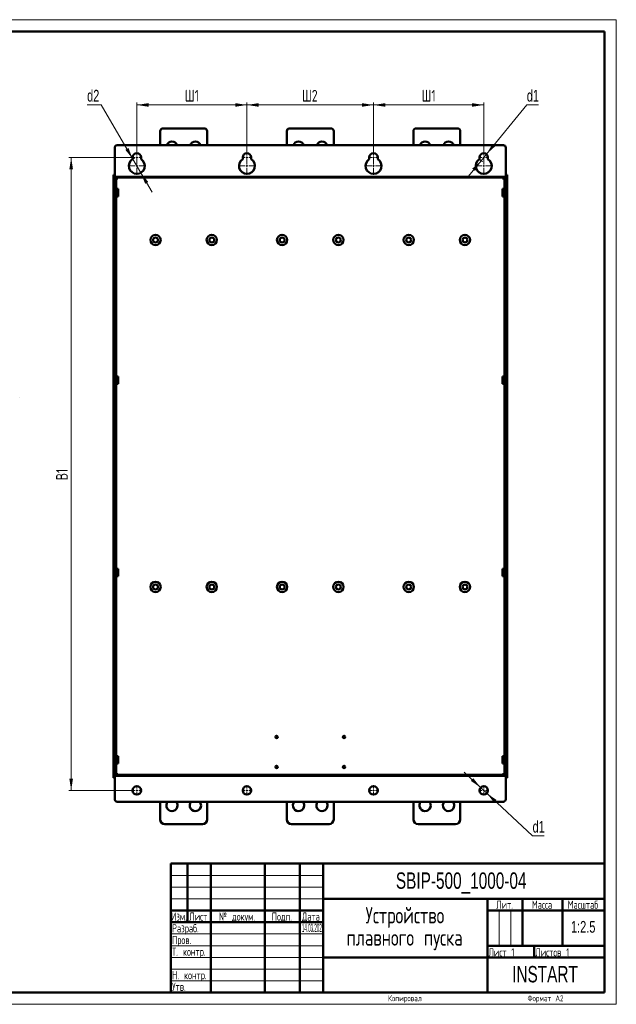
# Model space of a CAD drawing. Header units: millimetres. Extents: x 0 to 594, y 0 to 420.
# Tile 11 of 11: x 339 to 594, y 0 to 420. Entities that reach past the tile are written whole.
import ezdxf

# ---------------------------------------------------------------- set-up
doc = ezdxf.new("R2010")
doc.units = ezdxf.units.MM
doc.layers.add('ОСЕВЫЕ', color=7, linetype='Continuous')
doc.styles.add('SLDTEXTSTYLE0', font='TXT', dxfattribs={"width": 0.7, "bigfont": 'bigfont'})
doc.styles.add('SLDTEXTSTYLE1', font='TXT', dxfattribs={"width": 0.7})
doc.styles.add('SLDTEXTSTYLE2', font='TXT', dxfattribs={"width": 0.597433, "bigfont": 'bigfont'})
doc.styles.add('SLDTEXTSTYLE3', font='TXT', dxfattribs={"width": 0.628357, "bigfont": 'bigfont'})
doc.styles.add('SLDTEXTSTYLE4', font='TXT', dxfattribs={"width": 0.57744, "bigfont": 'bigfont'})
doc.styles.add('SLDTEXTSTYLE5', font='TXT', dxfattribs={"width": 0.326651})
doc.dimstyles.new('SLDDIMSTYLE0', dxfattribs={"dimtxt": 5, "dimasz": 5, "dimexe": 0, "dimexo": 0.0625, "dimgap": 1.25, "dimtad": 2, "dimdec": 1, "dimlfac": 2.5, "dimrnd": 1e-09, "dimzin": 12, "dimdsep": 46, "dimtxsty": 'SLDTEXTSTYLE1', "dimsah": 1, "dimcen": 0.09, "dimadec": 0, "dimazin": 3, "dimtfac": 1, "dimtdec": 3, "dimtofl": 0, "dimtmove": 0, "dimatfit": 3, "dimfxl": 0, "dimfrac": 2, "dimtolj": 1, "dimtzin": 12, "dimarcsym": 0})
doc.dimstyles.new('SLDDIMSTYLE1', dxfattribs={"dimtxt": 5, "dimasz": 5, "dimexe": 0, "dimexo": 0.0625, "dimgap": 1.25, "dimtad": 0, "dimtih": 1, "dimtoh": 1, "dimdec": 1, "dimlfac": 2.5, "dimrnd": 1e-09, "dimzin": 12, "dimdsep": 46, "dimtxsty": 'SLDTEXTSTYLE1', "dimsah": 1, "dimcen": 0, "dimadec": 0, "dimazin": 3, "dimtfac": 1, "dimtdec": 3, "dimtmove": 0, "dimatfit": 3, "dimfxl": 0, "dimfrac": 2, "dimtolj": 1, "dimtzin": 12, "dimarcsym": 0})
doc.dimstyles.new('SLDDIMSTYLE2', dxfattribs={"dimtxt": 5, "dimasz": 5, "dimexe": 0, "dimexo": 0.0625, "dimgap": 1.25, "dimtad": 0, "dimtih": 1, "dimtoh": 1, "dimdec": 1, "dimlfac": 2.5, "dimrnd": 1e-09, "dimzin": 12, "dimdsep": 46, "dimtxsty": 'SLDTEXTSTYLE1', "dimsah": 1, "dimcen": 0, "dimadec": 0, "dimazin": 3, "dimtfac": 1, "dimtdec": 3, "dimtmove": 0, "dimatfit": 3, "dimfxl": 0, "dimfrac": 2, "dimtolj": 1, "dimtzin": 12, "dimarcsym": 0})

# ---------------------------------------------------------------- blocks, each defined once
blk = doc.blocks.new('SW_NOTE_0')
at = {"color": 0, "linetype": 'Continuous', "lineweight": 0, "char_height": 7, "attachment_point": 2, "style": 'SLDTEXTSTYLE0'}
for s, insert in [('Устройство', (21.44, 9)), ('плавного пуска', (21.31, -0.5))]:
    blk.add_mtext(s, dxfattribs=dict(at, insert=insert))
blk = doc.blocks.new('_D_3')
at = {"color": 7, "linetype": 'Continuous', "lineweight": 0}
for p, q in [((387.23, 361.23), (360.44, 361.23)), ((361.44, 361.23), (361.44, 91.23)), ((387.23, 91.23), (360.44, 91.23))]:
    blk.add_line(p, q, dxfattribs=at)
at = {"color": 7, "linetype": 'Continuous', "lineweight": 18}
for points in [[(361.44, 361.23), (360.67, 356.23), (362.2, 356.23)], [(361.44, 91.23), (362.2, 96.23), (360.67, 96.23)]]:
    blk.add_solid(points, dxfattribs=at)
at = {"color": 7, "linetype": 'Continuous', "lineweight": 18, "insert": (354.99, 223.56), "char_height": 5, "attachment_point": 1, "rotation": 90, "style": 'SLDTEXTSTYLE0'}
blk.add_mtext('В1', dxfattribs=at)
blk = doc.blocks.new('_D_4')
at = {"color": 7, "linetype": 'Continuous', "lineweight": 0}
for p, q in [((389.44, 363.44), (389.44, 384.63)), ((389.44, 383.63), (436.44, 383.63)), ((436.44, 363.44), (436.44, 384.63))]:
    blk.add_line(p, q, dxfattribs=at)
at = {"color": 7, "linetype": 'Continuous', "lineweight": 18}
for points in [[(389.44, 383.63), (394.44, 382.86), (394.44, 384.4)], [(436.44, 383.63), (431.44, 384.4), (431.44, 382.86)]]:
    blk.add_solid(points, dxfattribs=at)
at = {"color": 7, "linetype": 'Continuous', "lineweight": 18, "insert": (409.91, 390.08), "char_height": 5, "attachment_point": 1, "style": 'SLDTEXTSTYLE0'}
blk.add_mtext('Ш1', dxfattribs=at)
blk = doc.blocks.new('_D_5')
at = {"color": 7, "linetype": 'Continuous', "lineweight": 0}
for p, q in [((436.44, 363.44), (436.44, 384.63)), ((436.44, 383.63), (490.44, 383.63)), ((490.44, 363.44), (490.44, 384.63))]:
    blk.add_line(p, q, dxfattribs=at)
at = {"color": 7, "linetype": 'Continuous', "lineweight": 18}
for points in [[(436.44, 383.63), (441.44, 382.86), (441.44, 384.4)], [(490.44, 383.63), (485.44, 384.4), (485.44, 382.86)]]:
    blk.add_solid(points, dxfattribs=at)
at = {"color": 7, "linetype": 'Continuous', "lineweight": 18, "insert": (459.88, 390.08), "char_height": 5, "attachment_point": 1, "style": 'SLDTEXTSTYLE0'}
blk.add_mtext('Ш2', dxfattribs=at)
blk = doc.blocks.new('_D_6')
at = {"color": 7, "linetype": 'Continuous', "lineweight": 0}
for p, q in [((490.44, 363.44), (490.44, 384.63)), ((490.44, 383.63), (537.44, 383.63)), ((537.44, 363.44), (537.44, 384.63))]:
    blk.add_line(p, q, dxfattribs=at)
at = {"color": 7, "linetype": 'Continuous', "lineweight": 18}
for points in [[(490.44, 383.63), (495.44, 382.86), (495.44, 384.4)], [(537.44, 383.63), (532.44, 384.4), (532.44, 382.86)]]:
    blk.add_solid(points, dxfattribs=at)
at = {"color": 7, "linetype": 'Continuous', "lineweight": 18, "insert": (510.91, 390.08), "char_height": 5, "attachment_point": 1, "style": 'SLDTEXTSTYLE0'}
blk.add_mtext('Ш1', dxfattribs=at)
blk = doc.blocks.new('_D_7')
at = {"color": 7, "linetype": 'Continuous', "lineweight": 0}
for p, q in [((536.12, 92.46), (529.09, 99.02)), ((536.12, 92.46), (538.75, 90)), ((538.75, 90), (558.28, 71.8)), ((558.28, 71.8), (563.25, 71.8))]:
    blk.add_line(p, q, dxfattribs=at)
at = {"color": 7, "linetype": 'Continuous', "lineweight": 18}
for points in [[(536.12, 92.46), (532.99, 96.43), (531.94, 95.31)], [(538.75, 90), (541.88, 86.03), (542.93, 87.16)]]:
    blk.add_solid(points, dxfattribs=at)
at = {"color": 7, "linetype": 'Continuous', "lineweight": 18, "insert": (558.28, 78.24), "char_height": 5, "attachment_point": 1, "style": 'SLDTEXTSTYLE1'}
blk.add_mtext('d1', dxfattribs=at)
blk = doc.blocks.new('_D_8')
at = {"color": 7, "linetype": 'Continuous', "lineweight": 0}
for p, q in [((538.58, 362.62), (555.82, 383.63)), ((555.82, 383.63), (560.8, 383.63)), ((536.29, 359.84), (538.58, 362.62)), ((536.29, 359.84), (530.19, 352.41))]:
    blk.add_line(p, q, dxfattribs=at)
at = {"color": 7, "linetype": 'Continuous', "lineweight": 18}
blk.add_arc((537.44, 361.23), 1.8, 180.3183, 259.6723, dxfattribs=at)
for points in [[(538.58, 362.62), (542.34, 366), (541.16, 366.98)], [(536.29, 359.84), (532.53, 356.46), (533.72, 355.49)]]:
    blk.add_solid(points, dxfattribs=at)
at = {"color": 7, "linetype": 'Continuous', "lineweight": 18, "insert": (555.82, 390.08), "char_height": 5, "attachment_point": 1, "style": 'SLDTEXTSTYLE1'}
blk.add_mtext('d1', dxfattribs=at)
blk = doc.blocks.new('_D_9')
at = {"color": 7, "linetype": 'Continuous', "lineweight": 0}
for p, q in [((374.28, 383.63), (368.24, 383.63)), ((387.72, 360.57), (374.28, 383.63)), ((391.15, 354.69), (387.72, 360.57)), ((391.15, 354.69), (395.99, 346.39))]:
    blk.add_line(p, q, dxfattribs=at)
at = {"color": 7, "linetype": 'Continuous', "lineweight": 18}
blk.add_arc((389.44, 357.63), 3.4, 103.8421, 121.7972, dxfattribs=at)
for points in [[(387.72, 360.57), (385.87, 365.28), (384.54, 364.5)], [(391.15, 354.69), (393, 349.99), (394.33, 350.76)]]:
    blk.add_solid(points, dxfattribs=at)
at = {"color": 7, "linetype": 'Continuous', "lineweight": 18, "insert": (368.24, 390.08), "char_height": 5, "attachment_point": 1, "style": 'SLDTEXTSTYLE1'}
blk.add_mtext('d2', dxfattribs=at)
blk = doc.blocks.new('SW_CENTERMARKSYMBOL_12')
at = {"color": 0, "linetype": 'Continuous', "lineweight": 18}
for p, q in [((-0.8, 0), (-2.2, 0)), ((0, 0), (-0.4, 0)), ((0, 0.8), (0, 2.2)), ((0, 0), (0, 0.4)), ((0, 0), (0, -0.4)), ((0, 0), (0.4, 0)), ((0.8, 0), (2.2, 0)), ((0, -0.8), (0, -2.2))]:
    blk.add_line(p, q, dxfattribs=at)
blk = doc.blocks.new('SW_CENTERMARKSYMBOL_13')
at = {"color": 0, "linetype": 'Continuous', "lineweight": 18}
for p, q in [((-0.8, 0), (-2.2, 0)), ((0, 0), (-0.4, 0)), ((0, 0.8), (0, 2.2)), ((0, 0), (0, 0.4)), ((0, 0), (0, -0.4)), ((0, 0), (0.4, 0)), ((0.8, 0), (2.2, 0)), ((0, -0.8), (0, -2.2))]:
    blk.add_line(p, q, dxfattribs=at)
blk = doc.blocks.new('SW_CENTERMARKSYMBOL_14')
at = {"color": 0, "linetype": 'Continuous', "lineweight": 18}
for p, q in [((-0.8, 0), (-2.2, 0)), ((0, 0), (-0.4, 0)), ((0, 0.8), (0, 2.2)), ((0, 0), (0, 0.4)), ((0, 0), (0, -0.4)), ((0, 0), (0.4, 0)), ((0.8, 0), (2.2, 0)), ((0, -0.8), (0, -2.2))]:
    blk.add_line(p, q, dxfattribs=at)
blk = doc.blocks.new('SW_CENTERMARKSYMBOL_15')
at = {"color": 0, "linetype": 'Continuous', "lineweight": 18}
for p, q in [((-0.8, 0), (-2.2, 0)), ((0, 0), (-0.4, 0)), ((0, 0.8), (0, 2.2)), ((0, 0), (0, 0.4)), ((0, 0), (0, -0.4)), ((0, 0), (0.4, 0)), ((0.8, 0), (2.2, 0)), ((0, -0.8), (0, -2.2))]:
    blk.add_line(p, q, dxfattribs=at)
blk = doc.blocks.new('SW_CENTERMARKSYMBOL_16')
at = {"color": 0, "linetype": 'Continuous', "lineweight": 18}
for p, q in [((-0.8, 0), (-2.2, 0)), ((0, 0), (-0.4, 0)), ((0, 0.8), (0, 2.2)), ((0, 0), (0, 0.4)), ((0, 0), (0, -0.4)), ((0, 0), (0.4, 0)), ((0.8, 0), (2.2, 0)), ((0, -0.8), (0, -2.2))]:
    blk.add_line(p, q, dxfattribs=at)
blk = doc.blocks.new('SW_CENTERMARKSYMBOL_17')
at = {"color": 0, "linetype": 'Continuous', "lineweight": 18}
for p, q in [((-0.8, 0), (-3.8, 0)), ((0, 0), (-0.4, 0)), ((0, 0.8), (0, 3.8)), ((0, 0), (0, 0.4)), ((0, 0), (0, -0.4)), ((0, 0), (0.4, 0)), ((0.8, 0), (3.8, 0)), ((0, -0.8), (0, -3.8))]:
    blk.add_line(p, q, dxfattribs=at)
blk = doc.blocks.new('SW_CENTERMARKSYMBOL_18')
at = {"color": 0, "linetype": 'Continuous', "lineweight": 18}
for p, q in [((-0.8, 0), (-2.2, 0)), ((0, 0), (-0.4, 0)), ((0, 0.8), (0, 2.2)), ((0, 0), (0, 0.4)), ((0, 0), (0, -0.4)), ((0, 0), (0.4, 0)), ((0.8, 0), (2.2, 0)), ((0, -0.8), (0, -2.2))]:
    blk.add_line(p, q, dxfattribs=at)
blk = doc.blocks.new('SW_CENTERMARKSYMBOL_19')
at = {"color": 0, "linetype": 'Continuous', "lineweight": 18}
for p, q in [((-0.8, 0), (-3.8, 0)), ((0, 0), (-0.4, 0)), ((0, 0.8), (0, 3.8)), ((0, 0), (0, 0.4)), ((0, 0), (0, -0.4)), ((0, 0), (0.4, 0)), ((0.8, 0), (3.8, 0)), ((0, -0.8), (0, -3.8))]:
    blk.add_line(p, q, dxfattribs=at)
blk = doc.blocks.new('SW_CENTERMARKSYMBOL_20')
at = {"color": 0, "linetype": 'Continuous', "lineweight": 18}
for p, q in [((-0.8, 0), (-2.2, 0)), ((0, 0), (-0.4, 0)), ((0, 0.8), (0, 2.2)), ((0, 0), (0, 0.4)), ((0, 0), (0, -0.4)), ((0, 0), (0.4, 0)), ((0.8, 0), (2.2, 0)), ((0, -0.8), (0, -2.2))]:
    blk.add_line(p, q, dxfattribs=at)
blk = doc.blocks.new('SW_CENTERMARKSYMBOL_21')
at = {"color": 0, "linetype": 'Continuous', "lineweight": 18}
for p, q in [((-0.8, 0), (-3.8, 0)), ((0, 0), (-0.4, 0)), ((0, 0.8), (0, 3.8)), ((0, 0), (0, 0.4)), ((0, 0), (0, -0.4)), ((0, 0), (0.4, 0)), ((0.8, 0), (3.8, 0)), ((0, -0.8), (0, -3.8))]:
    blk.add_line(p, q, dxfattribs=at)
blk = doc.blocks.new('SW_CENTERMARKSYMBOL_22')
at = {"color": 0, "linetype": 'Continuous', "lineweight": 18}
for p, q in [((-0.8, 0), (-2.2, 0)), ((0, 0), (-0.4, 0)), ((0, 0.8), (0, 2.2)), ((0, 0), (0, 0.4)), ((0, 0), (0, -0.4)), ((0, 0), (0.4, 0)), ((0.8, 0), (2.2, 0)), ((0, -0.8), (0, -2.2))]:
    blk.add_line(p, q, dxfattribs=at)
blk = doc.blocks.new('SW_CENTERMARKSYMBOL_23')
at = {"color": 0, "linetype": 'Continuous', "lineweight": 18}
for p, q in [((-0.8, 0), (-3.8, 0)), ((0, 0), (-0.4, 0)), ((0, 0.8), (0, 3.8)), ((0, 0), (0, 0.4)), ((0, 0), (0, -0.4)), ((0, 0), (0.4, 0)), ((0.8, 0), (3.8, 0)), ((0, -0.8), (0, -3.8))]:
    blk.add_line(p, q, dxfattribs=at)

msp = doc.modelspace()

# ---------------------------------------------------------------- linework, layer by layer
at = {"color": 7, "linetype": 'Continuous', "lineweight": 50}
for p, q in [((589, 415), (20, 415)), ((589, 5), (589, 415)), ((399.435, 372.431), (399.435, 366.431)), ((418.235, 373.631), (400.635, 373.631)), ((419.435, 366.431), (419.435, 372.431)), ((453.435, 372.431), (453.435, 366.431)), ((472.235, 373.631), (454.635, 373.631)), ((473.435, 366.431), (473.435, 372.431)), ((507.435, 372.431), (507.435, 366.431)), ((526.235, 373.631), (508.635, 373.631)), ((527.435, 366.431), (527.435, 372.431)), ((380.035, 365.431), (380.035, 353.231)), ((545.835, 366.431), (381.035, 366.431)), ((546.835, 353.231), (546.835, 365.431)), ((387.635, 360.516), (387.635, 361.231)), ((391.235, 361.231), (391.235, 360.516)), ((434.635, 360.516), (434.635, 361.231)), ((438.235, 361.231), (438.235, 360.516)), ((488.635, 360.516), (488.635, 361.231)), ((492.235, 361.231), (492.235, 360.516)), ((535.635, 360.516), (535.635, 361.231)), ((539.235, 361.231), (539.235, 360.516)), ((379.435, 353.831), (380.035, 353.831)), ((379.435, 353.831), (379.435, 96.631)), ((380.035, 96.631), (380.035, 353.831)), ((547.435, 353.831), (546.835, 353.831)), ((546.835, 353.831), (546.835, 96.631)), ((547.435, 96.631), (547.435, 353.831)), ((546.835, 352.631), (380.035, 352.631)), ((380.935, 352.131), (380.035, 352.131)), ((380.035, 351.831), (380.035, 98.631)), ((380.035, 351.831), (380.635, 351.831)), ((380.635, 352.131), (380.635, 351.831)), ((380.635, 351.831), (380.635, 98.631)), ((380.635, 351.831), (380.935, 351.831)), ((380.935, 351.831), (380.935, 352.131)), ((546.835, 352.131), (545.935, 352.131)), ((545.935, 352.131), (545.935, 351.831)), ((545.935, 351.831), (546.235, 351.831)), ((546.235, 351.831), (546.235, 352.131)), ((546.235, 98.631), (546.235, 351.831)), ((546.835, 351.831), (546.235, 351.831)), ((546.835, 98.631), (546.835, 351.831)), ((381.435, 347.811), (380.635, 347.811)), ((380.635, 344.651), (381.435, 344.651)), ((381.435, 344.651), (381.435, 347.811)), ((546.235, 347.811), (545.435, 347.811)), ((545.435, 347.811), (545.435, 346.231)), ((545.435, 346.231), (545.435, 344.651)), ((545.435, 344.651), (546.235, 344.651)), ((381.435, 267.811), (380.635, 267.811)), ((380.635, 264.651), (381.435, 264.651)), ((381.435, 264.651), (381.435, 267.811)), ((546.235, 267.811), (545.435, 267.811)), ((545.435, 267.811), (545.435, 266.231)), ((545.435, 266.231), (545.435, 264.651)), ((545.435, 264.651), (546.235, 264.651)), ((381.435, 185.811), (380.635, 185.811)), ((381.435, 182.651), (381.435, 185.811)), ((546.235, 185.811), (545.435, 185.811)), ((545.435, 185.811), (545.435, 184.231)), ((380.635, 182.651), (381.435, 182.651)), ((545.435, 184.231), (545.435, 182.651)), ((545.435, 182.651), (546.235, 182.651)), ((381.435, 105.811), (380.635, 105.811)), ((381.435, 102.651), (381.435, 105.811)), ((546.235, 105.811), (545.435, 105.811)), ((545.435, 105.811), (545.435, 104.231)), ((380.635, 102.651), (381.435, 102.651)), ((545.435, 104.231), (545.435, 102.651)), ((545.435, 102.651), (546.235, 102.651)), ((379.435, 96.631), (380.035, 96.631)), ((380.035, 98.631), (380.635, 98.631)), ((380.035, 98.331), (380.935, 98.331)), ((380.035, 97.831), (546.835, 97.831)), ((380.035, 97.231), (380.035, 87.431)), ((380.635, 98.631), (380.635, 98.331)), ((380.935, 98.631), (380.635, 98.631)), ((380.935, 98.331), (380.935, 98.631)), ((545.935, 98.631), (545.935, 98.331)), ((546.235, 98.631), (545.935, 98.631)), ((545.935, 98.331), (546.835, 98.331)), ((546.235, 98.331), (546.235, 98.631)), ((546.835, 98.631), (546.235, 98.631)), ((546.835, 87.431), (546.835, 97.231)), ((547.435, 96.631), (546.835, 96.631)), ((381.035, 86.431), (545.835, 86.431)), ((399.435, 78.831), (399.435, 86.431)), ((419.435, 86.431), (419.435, 78.831)), ((453.435, 78.831), (453.435, 86.431)), ((473.435, 86.431), (473.435, 78.831)), ((507.435, 78.831), (507.435, 86.431)), ((527.435, 86.431), (527.435, 78.831)), ((417.435, 76.831), (401.435, 76.831)), ((471.435, 76.831), (455.435, 76.831)), ((525.435, 76.831), (509.435, 76.831)), ((404, 60), (589, 60)), ((404, 60), (404, 5)), ((411, 35), (411, 60)), ((421, 60), (421, 5)), ((444, 60), (444, 5)), ((459, 60), (459, 5)), ((469, 60), (469, 5)), ((469, 45), (589, 45)), ((539, 45), (539, 5)), ((554, 45), (554, 25)), ((571, 45), (571, 25)), ((404, 40), (469, 40)), ((539, 40), (589, 40)), ((404, 35), (469, 35)), ((539, 25), (589, 25)), ((559, 25), (559, 20)), ((469, 20), (589, 20)), ((20, 5), (589, 5))]:
    msp.add_line(p, q, dxfattribs=at)
at = {"color": 9, "linetype": 'Continuous', "lineweight": 18}
for p, q in [((546.835, 353.231), (380.035, 353.231)), ((380.035, 97.231), (546.835, 97.231))]:
    msp.add_line(p, q, dxfattribs=at)
at = {"color": 7, "linetype": 'Continuous', "lineweight": 18}
for p, q in [((404, 55), (469, 55)), ((404, 50), (469, 50)), ((404, 45), (469, 45)), ((544, 40), (544, 25)), ((549, 40), (549, 25)), ((404, 30), (469, 30)), ((404, 25), (469, 25)), ((404, 20), (469, 20)), ((404, 15), (469, 15)), ((404, 10), (469, 10))]:
    msp.add_line(p, q, dxfattribs=at)
at = {"color": 7, "linetype": 'Continuous', "lineweight": 50}
for centre, radius in [((397.435, 326.031), 2.2), ((421.435, 326.031), 2.2), ((451.435, 326.031), 2.2), ((475.435, 326.031), 2.2), ((505.435, 326.031), 2.2), ((529.435, 326.031), 2.2), ((397.435, 326.031), 1.04), ((421.435, 326.031), 1.04), ((451.435, 326.031), 1.04), ((475.435, 326.031), 1.04), ((505.435, 326.031), 1.04), ((529.435, 326.031), 1.04), ((397.435, 178.031), 2.2), ((397.435, 178.031), 1.04), ((421.435, 178.031), 2.2), ((421.435, 178.031), 1.04), ((451.435, 178.031), 2.2), ((451.435, 178.031), 1.04), ((475.435, 178.031), 2.2), ((475.435, 178.031), 1.04), ((505.435, 178.031), 2.2), ((505.435, 178.031), 1.04), ((529.435, 178.031), 2.2), ((529.435, 178.031), 1.04), ((449.035, 114.031), 0.5), ((477.835, 114.031), 0.5), ((449.035, 101.231), 0.5), ((477.835, 101.231), 0.5), ((389.435, 91.231), 1.8), ((436.435, 91.231), 1.8), ((490.435, 91.231), 1.8), ((537.435, 91.231), 1.8)]:
    msp.add_circle(centre, radius, dxfattribs=at)
for centre, radius, start, end in [((400.635, 372.431), 1.2, 90, 180), ((418.235, 372.431), 1.2, 0, 90), ((454.635, 372.431), 1.2, 90, 180), ((472.235, 372.431), 1.2, 0, 90), ((508.635, 372.431), 1.2, 90, 180), ((526.235, 372.431), 1.2, 0, 90), ((381.035, 365.431), 1, 90, 180), ((404.435, 365.631), 2.4, 19.47122, 160.52878), ((414.435, 365.631), 2.4, 19.47122, 160.52878), ((458.435, 365.631), 2.4, 19.47122, 160.52878), ((468.435, 365.631), 2.4, 19.47122, 160.52878), ((512.435, 365.631), 2.4, 19.47122, 160.52878), ((522.435, 365.631), 2.4, 19.47122, 160.52878), ((545.835, 365.431), 1, 0, 90), ((389.435, 361.231), 1.8, 0, 180), ((436.435, 361.231), 1.8, 0, 180), ((490.435, 361.231), 1.8, 0, 180), ((537.435, 361.231), 1.8, 360, 180), ((389.435, 357.631), 3.4, 121.96572, 58.03428), ((436.435, 357.631), 3.4, 121.96572, 58.03428), ((490.435, 357.631), 3.4, 121.96572, 58.03428), ((537.435, 357.631), 3.4, 121.96572, 58.03428), ((381.035, 87.431), 1, 180, 270), ((404.435, 84.831), 2.4, 138.18969, 0), ((404.435, 84.831), 2.4, 0, 41.81031), ((414.435, 84.831), 2.4, 138.18969, 0), ((414.435, 84.831), 2.4, 0, 41.81031), ((458.435, 84.831), 2.4, 138.18969, 0), ((458.435, 84.831), 2.4, 0, 41.81031), ((468.435, 84.831), 2.4, 138.18969, 0), ((468.435, 84.831), 2.4, 0, 41.81031), ((512.435, 84.831), 2.4, 138.18969, 0), ((512.435, 84.831), 2.4, 0, 41.81031), ((522.435, 84.831), 2.4, 138.18969, 0), ((522.435, 84.831), 2.4, 0, 41.81031), ((545.835, 87.431), 1, 270, 0), ((401.435, 78.831), 2, 180, 270), ((417.435, 78.831), 2, 270, 0), ((455.435, 78.831), 2, 180, 270), ((471.435, 78.831), 2, 270, 0), ((509.435, 78.831), 2, 180, 270), ((525.435, 78.831), 2, 270, 0)]:
    msp.add_arc(centre, radius, start, end, dxfattribs=at)
msp.add_open_spline([(339.474, 258.649), (339.474, 258.674), (339.474, 258.707), (339.474, 258.741), (339.474, 258.75)], degree=3, knots=[0, 0, 0, 0, 0.7459548, 1, 1, 1, 1], dxfattribs=at)
at = {"layer": 'ОСЕВЫЕ', "lineweight": 18}
for p, q in [((0, 420), (594, 420)), ((594, 420), (594, 0)), ((0, 0), (594, 0))]:
    msp.add_line(p, q, dxfattribs=at)

# ---------------------------------------------------------------- block references
at = {"color": 7, "linetype": 'Continuous', "lineweight": 0}
for name, p in [('SW_CENTERMARKSYMBOL_17', (389.435, 357.631)), ('SW_CENTERMARKSYMBOL_16', (389.435, 361.231)), ('SW_CENTERMARKSYMBOL_19', (436.435, 357.631)), ('SW_CENTERMARKSYMBOL_18', (436.435, 361.231)), ('SW_CENTERMARKSYMBOL_21', (490.435, 357.631)), ('SW_CENTERMARKSYMBOL_20', (490.435, 361.231)), ('SW_CENTERMARKSYMBOL_23', (537.435, 357.631)), ('SW_CENTERMARKSYMBOL_22', (537.435, 361.231)), ('SW_CENTERMARKSYMBOL_12', (389.435, 91.231)), ('SW_CENTERMARKSYMBOL_13', (436.435, 91.231)), ('SW_CENTERMARKSYMBOL_14', (490.435, 91.231)), ('SW_CENTERMARKSYMBOL_15', (537.435, 91.231)), ('SW_NOTE_0', (482.368, 32.484))]:
    msp.add_blockref(name, p, dxfattribs=at)

# ---------------------------------------------------------------- texts
for s, insert, char_height, attachment_point, style in [('SBIP-500_1000-04', (527.827, 56.27), 7, 2, 'SLDTEXTSTYLE1'), ('Лит.', (546.353, 44.234), 3.5, 2, 'SLDTEXTSTYLE0'), ('Масса', (562.306, 44.234), 3.5, 2, 'SLDTEXTSTYLE0'), ('Масштаб', (579.754, 44.234), 3.5, 2, 'SLDTEXTSTYLE0'), ('Изм.', (407.452, 39.178), 3.5, 2, 'SLDTEXTSTYLE4'), ('Лист', (415.656, 39.178), 3.5, 2, 'SLDTEXTSTYLE3'), ('№ докум.', (432.184, 39.178), 3.5, 2, 'SLDTEXTSTYLE0'), ('Подп.', (451.324, 39.178), 3.5, 2, 'SLDTEXTSTYLE0'), ('Дата', (463.689, 39.178), 3.5, 2, 'SLDTEXTSTYLE2'), ('Разраб.', (404.447, 34.178), 3.5, 1, 'SLDTEXTSTYLE0'), ('14.03.2025', (459.858, 34.337), 3.5, 1, 'SLDTEXTSTYLE5'), ('1:2.5', (579.875, 35.542), 5, 2, 'SLDTEXTSTYLE1'), ('Пров.', (404.447, 29.178), 3.5, 1, 'SLDTEXTSTYLE0'), ('Т. контр.', (404.447, 24.178), 3.5, 1, 'SLDTEXTSTYLE0'), ('Лист 1', (539.447, 23.928), 3.5, 1, 'SLDTEXTSTYLE0'), ('Листов 1', (559.447, 23.928), 3.5, 1, 'SLDTEXTSTYLE0'), ('Н. контр.', (404.447, 14.178), 3.5, 1, 'SLDTEXTSTYLE0'), ('INSTART', (563.584, 16.35), 7, 2, 'SLDTEXTSTYLE1'), ('Утв.', (404.447, 9.234), 3.5, 1, 'SLDTEXTSTYLE0'), ('Копировал', (503.804, 3.814), 2.5, 2, 'SLDTEXTSTYLE0'), ('Формат А2', (563.794, 3.814), 2.5, 2, 'SLDTEXTSTYLE0')]:
    msp.add_mtext(s, dxfattribs=dict(at, insert=insert, char_height=char_height, attachment_point=attachment_point, style=style))

# ---------------------------------------------------------------- dimensions: what is measured, and where the dimension line sits
at = {"color": 7, "linetype": 'Continuous', "lineweight": 18}
for p1, p2, text, dimstyle, picture, middle in [((387.723, 360.569), (391.147, 354.694), 'd2', 'SLDDIMSTYLE2', '_D_9', (371.262, 387.447)), ((538.577, 362.623), (536.293, 359.84), 'd1', 'SLDDIMSTYLE1', '_D_8', (558.309, 387.447)), ((538.752, 90.004), (536.119, 92.459), 'd1', 'SLDDIMSTYLE1', '_D_7', (560.766, 75.615))]:
    dim = msp.add_diameter_dim_2p(p1=p1, p2=p2, text=text, dimstyle=dimstyle, override={"dimpost": '<>'}, dxfattribs=at)
    dim.commit()
    dim.dimension.update_dxf_attribs({"geometry": picture, "text_midpoint": middle, "dimtype": 163})
for base, p1, p2, text, picture, middle in [((436.435, 383.631), (389.435, 363.431), (436.435, 363.431), 'Ш1', '_D_4', (412.935, 383.631)), ((490.435, 383.631), (436.435, 363.431), (490.435, 363.431), 'Ш2', '_D_5', (463.435, 383.631)), ((537.435, 383.631), (490.435, 363.431), (537.435, 363.431), 'Ш1', '_D_6', (513.935, 383.631))]:
    dim = msp.add_linear_dim(base=base, p1=p1, p2=p2, text=text, dimstyle='SLDDIMSTYLE0', dxfattribs=at)
    dim.commit()
    dim.dimension.update_dxf_attribs({"geometry": picture, "text_midpoint": middle, "dimtype": 160})
dim = msp.add_linear_dim(base=(361.435, 91.231), p1=(387.235, 361.231), p2=(387.235, 91.231), angle=90, text='В1', dimstyle='SLDDIMSTYLE0', dxfattribs=at)
dim.commit()
dim.dimension.update_dxf_attribs({"geometry": '_D_3', "text_midpoint": (361.435, 226.231), "dimtype": 160})

doc.saveas('drawing.dxf')
